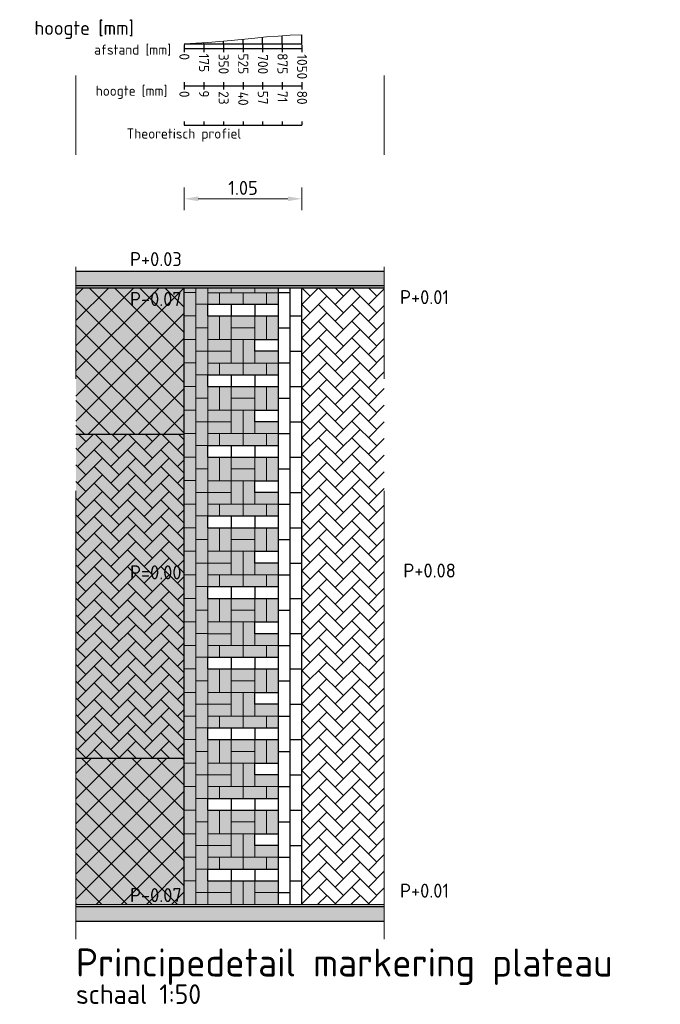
# Model space of a CAD drawing. Header units: metres. Extents: x 132493 to 134960, y 502695 to 503907.
# Tile 114 of 144: x 134082.31 to 134088.02, y 503092.64 to 503101.42. Entities that reach past the tile are written whole.
import ezdxf
from ezdxf.enums import TextEntityAlignment as Align

# ---------------------------------------------------------------- set-up
doc = ezdxf.new("R2010")
doc.units = ezdxf.units.M
doc.linetypes.add('XX-AFBREEK', pattern=[7, 4, -1, 1, -1])
doc.layers.get('Defpoints').update_dxf_attribs({"color": 3})
for name, color, linetype, lineweight in [('ARC-30x30x5-tegels', 253, 'Continuous', 18), ('N-WE-GR-BOMENZAND-T35', 7, 'Continuous', 35), ('N-WE-GR-BOMENZAND-T50', 7, 'Continuous', 50), ('N-WE-VH-KANTVERHARDING-G', 2, 'Continuous', 18), ('N-WE-VH-VERHARDING-GD', 2, 'Continuous', 25), ('N-WE-VH-VERHARDING_BETONSTRAATSTEEN-A', 252, 'Continuous', 18), ('N-WE-VH-VERHARDING_BETONSTRAATSTEEN_KEPER-AD', 252, 'Continuous', 18), ('N01-WE-VH-VERHARDING_BETONSTRAATSTEEN_ELLEBOOG-A', 252, 'Continuous', 18), ('X-XX-AL-AFBREEKLIJN-G', 7, 'XX-AFBREEK', 18), ('X-XX-AL-HOOGTELABEL-T25', 7, 'Continuous', 25), ('X-XX-AL-M-ASFALT', 252, 'Continuous', 18), ('X-XX-AL-PROFIELBALK-M-50', 7, 'Continuous', 18), ('X-XX-AL-T25', 7, 'Continuous', 25), ('X-XX-AL-TEKST-T25-500', 7, 'Continuous', 25), ('X-XX-AL-VO_VERHARDING-A', 254, 'Continuous', 18), ('X-XX-AL-VO_VERHARDING_RIJBAAN_01-AD', 11, 'Continuous', 18)]:
    doc.layers.add(name, color=color, linetype=linetype, lineweight=lineweight)
doc.layers.add('dp nw tabellijn 009', color=8, linetype='Continuous')
doc.styles.add('NLCS-ISO-M50-T18', font='NLCS-ISO.ttf', dxfattribs={"height": 0.09000000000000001})
doc.styles.add('NLCS-ISO-M50-T25', font='NLCS-ISO.ttf', dxfattribs={"height": 0.125})
doc.styles.add('NLCS-ISO-M50-T35', font='NLCS-ISO.ttf', dxfattribs={"height": 0.175})
doc.styles.add('NLCS-ISO-M50-T50', font='NLCS-ISO.ttf', dxfattribs={"height": 0.25})
doc.dimstyles.new('NLCS-M50-T25-PIJL_L2_H1', dxfattribs={"dimscale": 0.05, "dimtxt": 2.5, "dimasz": 2.5, "dimexe": 2, "dimexo": 2, "dimgap": 0.7, "dimtad": 1, "dimzin": 0, "dimdsep": 46, "dimtxsty": 'NLCS-ISO-M50-T25', "dimcen": 2.5, "dimdle": 2, "dimclrd": 256, "dimclre": 256, "dimclrt": 256, "dimadec": 1, "dimazin": 0, "dimtfac": 1, "dimtofl": 0, "dimtmove": 1, "dimatfit": 0, "dimfxl": 2, "dimfxlon": 1, "dimtfillclr": 256, "dimtolj": 1, "dimtzin": 0, "dimlwd": -1, "dimlwe": -1, "dimarcsym": 0})
pattern_1 = [(44.9999999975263, (133832.4683035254, 503218.6037661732), (-0.1122532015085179, 0.1122532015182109), []), (134.9999999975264, (133832.4683035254, 503218.6037661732), (-0.1122532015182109, -0.1122532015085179), [])]

# ---------------------------------------------------------------- blocks, each defined once
blk = doc.blocks.new('*D230')
at = {"layer": 'Defpoints', "color": 0, "transparency": 16777216}
for p in [(134083.7771941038, 503099.8230360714), (134083.7771935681, 503099.0282741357), (134084.827193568, 503099.0282741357)]:
    blk.add_point(p, dxfattribs=at)
at = {"layer": 'X-XX-AL-PROFIELBALK-M-50', "transparency": 16777216}
for p, q in [((134083.7771940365, 503099.7230360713), (134083.7771941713, 503099.9230360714)), ((134084.8271940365, 503099.7230353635), (134084.8271941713, 503099.9230353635)), ((134084.7021941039, 503099.8230354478), (134083.9021941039, 503099.8230359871))]:
    blk.add_line(p, q, dxfattribs=at)
for points in [[(134083.902194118, 503099.8438693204), (134083.9021940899, 503099.8022026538), (134083.7771941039, 503099.8230360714)], [(134084.7021941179, 503099.8438687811), (134084.7021940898, 503099.8022021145), (134084.8271941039, 503099.8230353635)]]:
    blk.add_solid(points, dxfattribs=at)
at = {"layer": 'X-XX-AL-PROFIELBALK-M-50', "transparency": 16777216, "insert": (134084.3021941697, 503099.9205357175), "char_height": 0.125, "attachment_point": 5, "rotation": 359.9999613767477, "style": 'NLCS-ISO-M50-T25'}
blk.add_mtext('\\A1;1.05', dxfattribs=at)

msp = doc.modelspace()

# ---------------------------------------------------------------- hatches: boundary and pattern name
at = {"layer": 'ARC-30x30x5-tegels', "transparency": 33554559}
h = msp.add_hatch(color=256, dxfattribs=at)
h.dxf.hatch_style = 1
h.paths.add_polyline_path([(134083.9871935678, 503093.5282750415), (134083.9871935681, 503099.0282590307), (134083.777193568, 503099.0282741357), (134083.7771935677, 503093.5282570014)])
h = msp.add_hatch(color=256, dxfattribs=at)
h.dxf.hatch_style = 1
h.paths.add_polyline_path([(134084.6171935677, 503098.8829173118), (134084.617193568, 503099.0282137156), (134083.9871935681, 503099.0282741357), (134083.9871935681, 503098.8832750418)])
h = msp.add_hatch(color=256, dxfattribs=at)
h.dxf.hatch_style = 1
h.paths.add_polyline_path([(134084.617193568, 503098.2529620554), (134084.617193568, 503098.4629620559), (134084.4071934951, 503098.4629396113), (134084.4071934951, 503098.5679619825), (134084.617193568, 503098.5679619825), (134084.617193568, 503098.7779619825), (134083.9892366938, 503098.7779619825), (134083.9871935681, 503098.2529171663)])
h = msp.add_hatch(color=256, dxfattribs=at)
h.dxf.hatch_style = 1
h.paths.add_polyline_path([(134084.6171935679, 503097.623006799), (134084.6171935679, 503097.8330067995), (134084.4071934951, 503097.8329843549), (134084.4071934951, 503097.9380067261), (134084.6171935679, 503097.9380067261), (134084.617193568, 503098.1480067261), (134083.9892366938, 503098.1480067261), (134083.987193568, 503097.6229619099)])
h = msp.add_hatch(color=256, dxfattribs=at)
h.dxf.hatch_style = 1
h.paths.add_polyline_path([(134084.6171935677, 503096.9930515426), (134084.6171935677, 503097.2030515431), (134084.4071934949, 503097.2030290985), (134084.4071934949, 503097.3080514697), (134084.6171935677, 503097.3080514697), (134084.6171935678, 503097.5180514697), (134083.9892366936, 503097.5180514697), (134083.9871935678, 503096.9930066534)])
h = msp.add_hatch(color=256, dxfattribs=at)
h.dxf.hatch_style = 1
h.paths.add_polyline_path([(134084.617193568, 503096.3630962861), (134084.617193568, 503096.5730962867), (134084.4071934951, 503096.5730738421), (134084.4071934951, 503096.6780962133), (134084.617193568, 503096.6780962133), (134084.617193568, 503096.8880962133), (134083.9892366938, 503096.8880962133), (134083.987193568, 503096.363051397)])
h = msp.add_hatch(color=256, dxfattribs=at)
h.dxf.hatch_style = 1
h.paths.add_polyline_path([(134084.6171935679, 503095.7331410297), (134084.6171935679, 503095.9431410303), (134084.407193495, 503095.9431185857), (134084.407193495, 503096.0481409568), (134084.6171935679, 503096.0481409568), (134084.6171935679, 503096.2581409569), (134083.9892366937, 503096.2581409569), (134083.987193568, 503095.7330961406)])
h = msp.add_hatch(color=256, dxfattribs=at)
h.dxf.hatch_style = 1
h.paths.add_polyline_path([(134084.6171935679, 503095.1031857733), (134084.6171935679, 503095.3131857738), (134084.407193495, 503095.3131633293), (134084.407193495, 503095.4181857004), (134084.6171935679, 503095.4181857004), (134084.6171935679, 503095.6281857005), (134083.9892366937, 503095.6281857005), (134083.9871935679, 503095.1031408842)])
h = msp.add_hatch(color=256, dxfattribs=at)
h.dxf.hatch_style = 1
h.paths.add_polyline_path([(134084.6171935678, 503094.4732305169), (134084.6171935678, 503094.6832305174), (134084.4071934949, 503094.6832080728), (134084.4071934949, 503094.788230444), (134084.6171935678, 503094.788230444), (134084.6171935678, 503094.998230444), (134083.9892366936, 503094.998230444), (134083.9871935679, 503094.4731856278)])
h = msp.add_hatch(color=256, dxfattribs=at)
h.dxf.hatch_style = 1
h.paths.add_polyline_path([(134084.6171935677, 503093.8432752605), (134084.6171935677, 503094.053275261), (134084.4071934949, 503094.0532528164), (134084.4071934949, 503094.1582751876), (134084.6171935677, 503094.1582751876), (134084.6171935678, 503094.3682751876), (134083.9892366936, 503094.3682751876), (134083.9871935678, 503093.8432303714)])
h = msp.add_hatch(color=256, dxfattribs=at)
h.dxf.hatch_style = 1
h.paths.add_polyline_path([(134084.6171935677, 503093.5283199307), (134084.6171935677, 503093.7383199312), (134083.9871936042, 503093.7382750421), (134083.9871935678, 503093.5282750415)])
at = {"layer": 'N-WE-VH-VERHARDING_BETONSTRAATSTEEN_KEPER-AD', "transparency": 33554597}
h = msp.add_hatch(dxfattribs=at)
h.set_pattern_fill('AVH-BSS_KEIFORMAAT_KEPER-SO', color=256, angle=-315, pattern_type=2)
h.set_pattern_definition([(44.9999999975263, (133832.4683035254, 503218.6037661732), (6.411052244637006e-12, 0.148492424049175), [0.315, -0.105]), (314.9999999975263, (133832.3198111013, 503218.7522585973), (6.411080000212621e-12, 0.148492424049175), [0.315, -0.105])])
h.paths.add_polyline_path([(134082.8120692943, 503097.7233435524), (134082.8121795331, 503094.833191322), (134083.777100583, 503094.8332600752), (134083.7770963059, 503097.7232741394)])
at = {"layer": 'N01-WE-VH-VERHARDING_BETONSTRAATSTEEN_ELLEBOOG-A', "transparency": 33554559}
h = msp.add_hatch(dxfattribs=at)
h.set_pattern_fill('AVH-BSS_KEIFORMAAT_KEPER', color=22, angle=-315, pattern_type=2)
h.set_pattern_definition([(44.99999999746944, (134084.827193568, 503099.0281986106), (6.558378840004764e-12, 0.148492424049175), [0.315, -0.105]), (314.9999999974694, (134084.678701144, 503099.1766910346), (6.558406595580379e-12, 0.148492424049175), [0.315, -0.105])])
h.paths.add_polyline_path([(134084.827193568, 503099.0281986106), (134084.8271935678, 503093.5282570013), (134085.5623129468, 503093.5283872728), (134085.5621031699, 503099.0281457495)])
at = {"layer": 'X-XX-AL-M-ASFALT'}
h = msp.add_hatch(dxfattribs=at)
h.set_pattern_fill('ANSI37', color=256, scale=0.05)
h.set_pattern_definition(pattern_1)
h.paths.add_polyline_path([(134082.8120195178, 503099.0283435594), (134083.7770755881, 503099.0284123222), (134083.7770335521, 503097.7234123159), (134082.8120120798, 503097.7233435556)])
h = msp.add_hatch(dxfattribs=at)
h.set_pattern_fill('ANSI37', color=256, scale=0.05)
h.set_pattern_definition(pattern_1)
h.paths.add_polyline_path([(134082.8121795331, 503094.833191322), (134083.7772356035, 503094.8332600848), (134083.7771935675, 503093.5282600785), (134082.8121720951, 503093.5281913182)])
at = {"layer": 'X-XX-AL-VO_VERHARDING-A', "transparency": 33554559}
h = msp.add_hatch(color=256, dxfattribs=at)
h.dxf.hatch_style = 1
h.paths.add_polyline_path([(134085.5621031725, 503099.0281091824), (134085.5620924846, 503099.1781091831), (134082.8120166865, 503099.1782389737), (134082.8120166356, 503099.028238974)])
h = msp.add_hatch(color=256, dxfattribs=at)
h.dxf.hatch_style = 1
h.paths.add_polyline_path([(134085.562505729, 503093.3784025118), (134085.5624950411, 503093.5284025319), (134082.8122244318, 503093.5282733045), (134082.8121254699, 503093.3783741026)])
at = {"layer": 'X-XX-AL-VO_VERHARDING_RIJBAAN_01-AD', "transparency": 33554559}
h = msp.add_hatch(color=256, dxfattribs=at)
h.dxf.hatch_style = 1
h.paths.add_polyline_path([(134082.8120195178, 503099.0283435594), (134083.7771935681, 503099.028274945), (134083.7771935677, 503093.5282570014), (134082.8122293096, 503093.5281913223)])

# ---------------------------------------------------------------- linework, layer by layer
at = {"layer": 'dp nw tabellijn 009'}
for p, q in [((134084.3021935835, 503101.2062083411), (134084.3021935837, 503101.2462083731)), ((134084.4771935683, 503101.2062083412), (134084.4771935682, 503101.26355935)), ((134084.6521935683, 503101.2062083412), (134084.6521935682, 503101.2772898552)), ((134084.8271935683, 503101.2062083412), (134084.8271935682, 503101.2862084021)), ((134084.8271935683, 503101.2062083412), (134084.8271935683, 503101.2582084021)), ((134083.7771935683, 503101.2062083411), (134084.8271935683, 503101.2062083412)), ((134083.7771935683, 503101.197501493), (134083.7771935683, 503101.130998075)), ((134083.7771935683, 503101.164249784), (134084.8271935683, 503101.1642497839)), ((134083.9521935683, 503101.2062083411), (134083.9521935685, 503101.2151269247)), ((134083.9521935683, 503101.197501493), (134083.9521935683, 503101.130998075)), ((134084.1271935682, 503101.2062083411), (134084.1271935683, 503101.2288574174)), ((134084.1271935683, 503101.197501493), (134084.1271935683, 503101.130998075)), ((134084.3021935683, 503101.197501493), (134084.3021935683, 503101.130998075)), ((134084.4771935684, 503101.197501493), (134084.4771935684, 503101.130998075)), ((134084.6521935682, 503101.197501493), (134084.6521935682, 503101.130998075)), ((134084.8271935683, 503101.197501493), (134084.8271935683, 503101.130998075)), ((134083.777193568, 503100.8633459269), (134083.777193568, 503100.7968425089)), ((134083.7771935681, 503100.830094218), (134084.8271935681, 503100.830094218)), ((134083.9521935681, 503100.8633459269), (134083.9521935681, 503100.7968425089)), ((134084.127193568, 503100.8633459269), (134084.1271935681, 503100.7968425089)), ((134084.3021935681, 503100.8633459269), (134084.3021935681, 503100.7968425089)), ((134084.477193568, 503100.8633459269), (134084.477193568, 503100.7968425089)), ((134084.652193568, 503100.8633459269), (134084.652193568, 503100.7968425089)), ((134084.8271935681, 503100.8633459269), (134084.8271935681, 503100.7968425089)), ((134083.777193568, 503100.5138399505), (134083.777193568, 503100.4805882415)), ((134083.777193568, 503100.4805882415), (134084.8271935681, 503100.4805882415)), ((134083.9521935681, 503100.5138399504), (134083.952193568, 503100.4805882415)), ((134084.127193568, 503100.5138399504), (134084.1271935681, 503100.4805882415)), ((134084.3021935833, 503100.5138399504), (134084.3021935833, 503100.4805882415)), ((134084.4771935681, 503100.5138399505), (134084.477193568, 503100.4805882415)), ((134084.652193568, 503100.5138399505), (134084.652193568, 503100.4805882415)), ((134084.827193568, 503100.5138399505), (134084.827193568, 503100.4805882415))]:
    msp.add_line(p, q, dxfattribs=at)
at = {"layer": 'N-WE-VH-KANTVERHARDING-G', "flags": 128}
msp.add_lwpolyline([(134083.7771935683, 503101.2062083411), (134083.8823030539, 503101.2106033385), (134083.9873395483, 503101.2174017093), (134084.0923395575, 503101.2254017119), (134084.1972665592, 503101.2358050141), (134084.4071205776, 503101.2566117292), (134084.5120475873, 503101.2670150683), (134084.6170475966, 503101.275015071), (134084.7220840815, 503101.2818134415), (134084.8271935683, 503101.2862084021)], dxfattribs=at)
at = {"layer": 'N-WE-VH-VERHARDING-GD', "flags": 128}
for points in [[(134082.8120118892, 503099.1783435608), (134085.562092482, 503099.1781457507)], [(134082.8120209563, 503099.0483435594), (134085.5621046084, 503099.0481457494)], [(134082.8120195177, 503099.0283435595), (134085.5621031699, 503099.0281457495)], [(134083.7771935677, 503093.5282570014), (134083.777193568, 503099.0282741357)], [(134084.6171935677, 503093.5282570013), (134084.617193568, 503099.0282741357)], [(134084.617193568, 503098.9882570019), (134084.722193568, 503098.9882570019)], [(134084.7221935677, 503093.5282570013), (134084.722193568, 503099.0282741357)], [(134084.8271935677, 503093.5282570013), (134084.827193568, 503099.0282741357)], [(134083.9871936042, 503098.7779170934), (134083.9871935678, 503098.8829170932), (134084.6171935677, 503098.8829173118)], [(134084.1971935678, 503098.882917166), (134084.1972010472, 503098.7779469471)], [(134084.4071935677, 503098.8829172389), (134084.4072010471, 503098.77794702)], [(134083.9871936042, 503098.7779170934), (134084.6171935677, 503098.7779619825)], [(134084.722193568, 503098.7782570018), (134084.827193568, 503098.7782570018)], [(134084.617193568, 503098.6732570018), (134084.722193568, 503098.6732570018)], [(134084.6171934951, 503098.4629620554), (134084.4071934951, 503098.4629619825), (134084.4071934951, 503098.5679619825), (134084.617193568, 503098.5679619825)], [(134084.722193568, 503098.4632570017), (134084.827193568, 503098.4632570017)], [(134084.617193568, 503098.3582570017), (134084.722193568, 503098.3582570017)], [(134083.9871936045, 503098.147961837), (134083.9871935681, 503098.2529618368), (134084.617193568, 503098.2529620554)], [(134084.197193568, 503098.2529619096), (134084.1972010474, 503098.1479916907)], [(134084.407193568, 503098.2529619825), (134084.4072010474, 503098.1479917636)], [(134083.9871936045, 503098.147961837), (134084.617193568, 503098.1480067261)], [(134084.722193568, 503098.1482570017), (134084.827193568, 503098.1482570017)], [(134084.6171935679, 503098.0432570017), (134084.722193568, 503098.0432570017)], [(134084.6171934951, 503097.833006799), (134084.4071934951, 503097.8330067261), (134084.4071934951, 503097.9380067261), (134084.6171935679, 503097.9380067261)], [(134084.7221935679, 503097.8332570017), (134084.8271935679, 503097.8332570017)], [(134084.6171935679, 503097.7282570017), (134084.7221935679, 503097.7282570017)], [(134082.8119256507, 503097.7233435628), (134083.7770963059, 503097.7232741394)], [(134083.9871936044, 503097.5180065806), (134083.987193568, 503097.6230065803), (134084.6171935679, 503097.623006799)], [(134084.197193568, 503097.6230066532), (134084.1972010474, 503097.5180364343)], [(134084.407193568, 503097.6230067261), (134084.4072010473, 503097.5180365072)], [(134083.9871936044, 503097.5180065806), (134084.6171935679, 503097.5180514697)], [(134084.7221935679, 503097.5182570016), (134084.8271935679, 503097.5182570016)], [(134084.6171935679, 503097.4132570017), (134084.7221935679, 503097.4132570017)], [(134084.6171934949, 503097.2030515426), (134084.4071934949, 503097.2030514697), (134084.4071934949, 503097.3080514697), (134084.6171935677, 503097.3080514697)], [(134084.7221935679, 503097.2032570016), (134084.8271935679, 503097.2032570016)], [(134084.6171935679, 503097.0982570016), (134084.7221935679, 503097.0982570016)], [(134083.9871936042, 503096.8880513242), (134083.9871935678, 503096.9930513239), (134084.6171935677, 503096.9930515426)], [(134084.1971935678, 503096.9930513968), (134084.1972010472, 503096.8880811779)], [(134084.4071935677, 503096.9930514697), (134084.4072010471, 503096.8880812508)], [(134083.9871936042, 503096.8880513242), (134084.6171935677, 503096.8880962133)], [(134084.7221935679, 503096.8882570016), (134084.8271935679, 503096.8882570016)], [(134084.6171935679, 503096.7832570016), (134084.7221935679, 503096.7832570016)], [(134084.6171934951, 503096.5730962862), (134084.4071934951, 503096.5730962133), (134084.4071934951, 503096.6780962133), (134084.617193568, 503096.6780962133)], [(134084.7221935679, 503096.5732570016), (134084.8271935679, 503096.5732570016)], [(134084.6171935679, 503096.4682570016), (134084.7221935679, 503096.4682570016)], [(134083.9871936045, 503096.2580960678), (134083.987193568, 503096.3630960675), (134084.617193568, 503096.3630962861)], [(134084.197193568, 503096.3630961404), (134084.1972010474, 503096.2581259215)], [(134084.407193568, 503096.3630962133), (134084.4072010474, 503096.2581259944)], [(134083.9871936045, 503096.2580960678), (134084.6171935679, 503096.2581409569)], [(134084.7221935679, 503096.2582570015), (134084.8271935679, 503096.2582570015)], [(134084.6171935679, 503096.1532570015), (134084.7221935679, 503096.1532570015)], [(134084.617193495, 503095.9431410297), (134084.407193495, 503095.9431409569), (134084.407193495, 503096.0481409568), (134084.6171935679, 503096.0481409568)], [(134084.7221935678, 503095.9432570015), (134084.8271935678, 503095.9432570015)], [(134084.6171935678, 503095.8382570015), (134084.7221935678, 503095.8382570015)], [(134083.9871936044, 503095.6281408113), (134083.987193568, 503095.7331408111), (134084.6171935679, 503095.7331410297)], [(134084.1971935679, 503095.733140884), (134084.1972010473, 503095.6281706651)], [(134084.4071935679, 503095.7331409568), (134084.4072010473, 503095.6281707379)], [(134083.9871936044, 503095.6281408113), (134084.6171935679, 503095.6281857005)], [(134084.7221935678, 503095.6282570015), (134084.8271935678, 503095.6282570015)], [(134084.6171935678, 503095.5232570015), (134084.7221935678, 503095.5232570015)], [(134084.617193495, 503095.3131857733), (134084.407193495, 503095.3131857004), (134084.407193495, 503095.4181857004), (134084.6171935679, 503095.4181857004)], [(134084.7221935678, 503095.3132570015), (134084.8271935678, 503095.3132570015)], [(134084.6171935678, 503095.2082570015), (134084.7221935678, 503095.2082570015)], [(134083.9871936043, 503094.9981855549), (134083.9871935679, 503095.1031855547), (134084.6171935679, 503095.1031857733)], [(134084.1971935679, 503095.1031856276), (134084.1972010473, 503094.9982154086)], [(134084.4071935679, 503095.1031857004), (134084.4072010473, 503094.9982154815)], [(134083.9871936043, 503094.9981855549), (134084.6171935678, 503094.998230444)], [(134084.7221935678, 503094.9982570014), (134084.8271935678, 503094.9982570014)], [(134082.8120791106, 503094.8331913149), (134083.7772356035, 503094.8332600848)], [(134084.6171935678, 503094.8932570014), (134084.7221935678, 503094.8932570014)], [(134084.6171934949, 503094.6832305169), (134084.4071934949, 503094.683230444), (134084.4071934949, 503094.788230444), (134084.6171935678, 503094.788230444)], [(134084.7221935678, 503094.6832570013), (134084.8271935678, 503094.6832570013)], [(134084.6171935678, 503094.5782570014), (134084.7221935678, 503094.5782570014)], [(134083.9871936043, 503094.3682302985), (134083.9871935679, 503094.4732302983), (134084.6171935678, 503094.4732305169)], [(134084.1971935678, 503094.4732303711), (134084.1972010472, 503094.3682601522)], [(134084.4071935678, 503094.473230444), (134084.4072010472, 503094.3682602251)], [(134083.9871936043, 503094.3682302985), (134084.6171935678, 503094.3682751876)], [(134084.7221935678, 503094.3682570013), (134084.8271935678, 503094.3682570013)], [(134084.6171935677, 503094.2632570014), (134084.7221935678, 503094.2632570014)], [(134084.6171934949, 503094.0532752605), (134084.4071934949, 503094.0532751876), (134084.4071934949, 503094.1582751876), (134084.6171935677, 503094.1582751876)], [(134084.7221935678, 503094.0532570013), (134084.8271935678, 503094.0532570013)], [(134084.6171935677, 503093.9482570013), (134084.7221935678, 503093.9482570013)], [(134083.9871936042, 503093.7382750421), (134083.9871935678, 503093.8432750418), (134084.6171935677, 503093.8432752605)], [(134084.1971935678, 503093.8432751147), (134084.1972010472, 503093.7383048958)], [(134084.4071935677, 503093.8432751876), (134084.4072010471, 503093.7383049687)], [(134083.9871936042, 503093.7382750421), (134084.6171935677, 503093.7383199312)], [(134084.7221935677, 503093.7382570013), (134084.8271935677, 503093.7382570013)], [(134084.6171935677, 503093.6332570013), (134084.7221935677, 503093.6332570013)], [(134082.8121720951, 503093.5281913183), (134085.5624950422, 503093.5283872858)], [(134082.8121720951, 503093.5081913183), (134085.5624964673, 503093.5083872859)], [(134082.8121797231, 503093.3782075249), (134085.5625057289, 503093.3784034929)]]:
    msp.add_lwpolyline(points, dxfattribs=at)
at = {"layer": 'N-WE-VH-VERHARDING_BETONSTRAATSTEEN-A', "lineweight": 18, "transparency": 33554687, "flags": 128}
for points in [[(134083.777193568, 503098.9882600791), (134083.882193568, 503098.9882675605)], [(134083.8821935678, 503093.5282570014), (134083.882193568, 503099.0282741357)], [(134083.9871935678, 503093.5282570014), (134083.9871935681, 503099.0282741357)], [(134084.617193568, 503098.9845962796), (134083.9871935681, 503098.9845962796)], [(134084.0921935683, 503098.8829337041), (134084.0921935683, 503098.9879173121)], [(134084.1971926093, 503099.0282439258), (134084.1971926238, 503098.9862645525)], [(134084.3021916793, 503098.9879163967), (134084.3021917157, 503098.8829254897)], [(134084.4071907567, 503099.0282288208), (134084.4071907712, 503098.9862563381)], [(134084.5121898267, 503098.9879081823), (134084.5121898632, 503098.8829172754)], [(134083.882193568, 503098.8832675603), (134083.9871933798, 503098.8832750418)], [(134083.777193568, 503098.778260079), (134083.882193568, 503098.7782675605)], [(134084.617193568, 503098.7779619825), (134083.9892366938, 503098.7779619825)], [(134084.093212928, 503098.5679619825), (134084.093212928, 503098.7779619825)], [(134084.19718609, 503098.3579620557), (134084.1971561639, 503098.7779619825)], [(134084.4071934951, 503098.5712738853), (134084.4071934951, 503098.7779619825)], [(134084.5121935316, 503098.5679619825), (134084.5121935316, 503098.7779619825)], [(134083.882193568, 503098.6732675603), (134083.9871933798, 503098.6732750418)], [(134084.4071934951, 503098.6729619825), (134084.1971636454, 503098.6729619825)], [(134083.777193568, 503098.5682600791), (134083.882193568, 503098.5682675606)], [(134084.4071934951, 503098.5679619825), (134083.9871935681, 503098.5679619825)], [(134084.3022010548, 503098.2529396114), (134084.3021786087, 503098.5679619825)], [(134083.882193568, 503098.4632675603), (134083.9871933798, 503098.4632750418)], [(134084.1971786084, 503098.4629619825), (134083.9871935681, 503098.4629619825)], [(134084.407186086, 503098.3579620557), (134084.4071786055, 503098.4629470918)], [(134083.777193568, 503098.3582600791), (134083.882193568, 503098.3582675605)], [(134083.9871935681, 503098.3579620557), (134084.617193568, 503098.3579620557)], [(134084.0921935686, 503098.2529784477), (134084.0921935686, 503098.3579620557)], [(134084.512189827, 503098.3579529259), (134084.5121898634, 503098.2529620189)], [(134083.882193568, 503098.2532675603), (134083.9871933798, 503098.2532750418)], [(134083.777193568, 503098.148260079), (134083.882193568, 503098.1482675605)], [(134084.617193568, 503098.1480067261), (134083.9892366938, 503098.1480067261)], [(134084.0932129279, 503097.9380067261), (134084.0932129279, 503098.1480067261)], [(134084.1971860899, 503097.7280067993), (134084.1971561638, 503098.1480067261)], [(134084.4071934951, 503097.9413186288), (134084.4071934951, 503098.1480067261)], [(134084.5121935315, 503097.9380067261), (134084.5121935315, 503098.1480067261)], [(134083.882193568, 503098.0432675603), (134083.9871933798, 503098.0432750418)], [(134084.4071934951, 503098.0430067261), (134084.1971636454, 503098.0430067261)], [(134083.777193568, 503097.9382600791), (134083.882193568, 503097.9382675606)], [(134084.4071934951, 503097.9380067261), (134083.987193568, 503097.9380067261)], [(134084.3022010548, 503097.622984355), (134084.3021786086, 503097.9380067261)], [(134083.882193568, 503097.8332675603), (134083.9871933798, 503097.8332750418)], [(134084.1971786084, 503097.8330067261), (134083.987193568, 503097.8330067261)], [(134084.4071860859, 503097.7280067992), (134084.4071786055, 503097.8329918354)], [(134083.7771935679, 503097.728260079), (134083.882193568, 503097.7282675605)], [(134083.987193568, 503097.7280067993), (134084.6171935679, 503097.7280067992)], [(134084.0921935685, 503097.6230231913), (134084.0921935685, 503097.7280067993)], [(134084.5121898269, 503097.7279976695), (134084.5121898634, 503097.6230067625)], [(134083.882193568, 503097.6232675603), (134083.9871933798, 503097.6232750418)], [(134083.7771935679, 503097.5182600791), (134083.882193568, 503097.5182675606)], [(134084.6171935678, 503097.5180514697), (134083.9892366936, 503097.5180514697)], [(134084.0932129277, 503097.3080514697), (134084.0932129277, 503097.5180514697)], [(134084.1971860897, 503097.0980515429), (134084.1971561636, 503097.5180514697)], [(134084.4071934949, 503097.3113633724), (134084.4071934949, 503097.5180514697)], [(134084.5121935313, 503097.3080514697), (134084.5121935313, 503097.5180514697)], [(134083.882193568, 503097.4132675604), (134083.9871933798, 503097.4132750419)], [(134084.4071934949, 503097.4130514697), (134084.1971636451, 503097.4130514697)], [(134083.7771935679, 503097.3082600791), (134083.8821935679, 503097.3082675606)], [(134084.4071934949, 503097.3080514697), (134083.9871935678, 503097.3080514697)], [(134084.3022010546, 503096.9930290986), (134084.3021786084, 503097.3080514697)], [(134083.8821935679, 503097.2032675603), (134083.9871933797, 503097.2032750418)], [(134084.1971786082, 503097.2030514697), (134083.9871935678, 503097.2030514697)], [(134084.4071860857, 503097.0980515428), (134084.4071786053, 503097.203036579)], [(134083.7771935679, 503097.098260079), (134083.8821935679, 503097.0982675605)], [(134083.9871935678, 503097.0980515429), (134084.6171935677, 503097.0980515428)], [(134084.0921935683, 503096.9930679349), (134084.0921935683, 503097.0980515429)], [(134084.5121898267, 503097.0980424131), (134084.5121898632, 503096.9930515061)], [(134083.8821935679, 503096.9932675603), (134083.9871933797, 503096.9932750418)], [(134083.7771935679, 503096.8882600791), (134083.8821935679, 503096.8882675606)], [(134084.617193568, 503096.8880962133), (134083.9892366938, 503096.8880962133)], [(134084.0932129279, 503096.6780962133), (134084.0932129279, 503096.8880962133)], [(134084.1971860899, 503096.4680962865), (134084.1971561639, 503096.8880962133)], [(134084.4071934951, 503096.681408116), (134084.4071934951, 503096.8880962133)], [(134084.5121935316, 503096.6780962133), (134084.5121935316, 503096.8880962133)], [(134083.8821935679, 503096.7832675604), (134083.9871933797, 503096.7832750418)], [(134084.4071934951, 503096.7830962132), (134084.1971636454, 503096.7830962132)], [(134083.7771935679, 503096.6782600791), (134083.8821935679, 503096.6782675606)], [(134084.4071934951, 503096.6780962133), (134083.987193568, 503096.6780962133)], [(134084.3022010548, 503096.3630738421), (134084.3021786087, 503096.6780962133)], [(134083.8821935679, 503096.5732675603), (134083.9871933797, 503096.5732750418)], [(134084.1971786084, 503096.5730962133), (134083.987193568, 503096.5730962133)], [(134084.4071860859, 503096.4680962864), (134084.4071786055, 503096.5730813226)], [(134083.7771935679, 503096.468260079), (134083.8821935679, 503096.4682675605)], [(134083.987193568, 503096.4680962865), (134084.617193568, 503096.4680962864)], [(134084.0921935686, 503096.3631126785), (134084.0921935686, 503096.4680962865)], [(134084.512189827, 503096.4680871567), (134084.5121898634, 503096.3630962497)], [(134083.8821935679, 503096.3632675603), (134083.9871933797, 503096.3632750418)], [(134083.7771935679, 503096.2582600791), (134083.8821935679, 503096.2582675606)], [(134084.6171935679, 503096.2581409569), (134083.9892366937, 503096.2581409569)], [(134084.0932129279, 503096.0481409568), (134084.0932129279, 503096.2581409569)], [(134084.1971860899, 503095.83814103), (134084.1971561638, 503096.2581409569)], [(134084.407193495, 503096.0514528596), (134084.407193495, 503096.2581409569)], [(134084.5121935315, 503096.0481409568), (134084.5121935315, 503096.2581409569)], [(134083.8821935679, 503096.1532675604), (134083.9871933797, 503096.1532750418)], [(134084.407193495, 503096.1531409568), (134084.1971636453, 503096.1531409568)], [(134083.7771935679, 503096.0482600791), (134083.8821935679, 503096.0482675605)], [(134084.407193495, 503096.0481409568), (134083.987193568, 503096.0481409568)], [(134084.3022010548, 503095.7331185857), (134084.3021786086, 503096.0481409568)], [(134083.8821935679, 503095.9432675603), (134083.9871933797, 503095.9432750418)], [(134084.1971786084, 503095.9431409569), (134083.987193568, 503095.9431409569)], [(134084.4071860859, 503095.83814103), (134084.4071786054, 503095.9431260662)], [(134083.7771935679, 503095.838260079), (134083.8821935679, 503095.8382675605)], [(134083.987193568, 503095.83814103), (134084.6171935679, 503095.83814103)], [(134084.0921935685, 503095.733157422), (134084.0921935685, 503095.83814103)], [(134084.5121898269, 503095.8381319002), (134084.5121898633, 503095.7331409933)], [(134083.8821935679, 503095.7332675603), (134083.9871933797, 503095.7332750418)], [(134083.7771935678, 503095.6282600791), (134083.8821935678, 503095.6282675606)], [(134084.6171935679, 503095.6281857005), (134083.9892366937, 503095.6281857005)], [(134084.0932129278, 503095.4181857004), (134084.0932129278, 503095.6281857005)], [(134084.1971860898, 503095.2081857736), (134084.1971561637, 503095.6281857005)], [(134084.407193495, 503095.4214976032), (134084.407193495, 503095.6281857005)], [(134084.5121935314, 503095.4181857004), (134084.5121935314, 503095.6281857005)], [(134083.8821935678, 503095.5232675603), (134083.9871933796, 503095.5232750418)], [(134084.407193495, 503095.5231857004), (134084.1971636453, 503095.5231857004)], [(134083.7771935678, 503095.4182600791), (134083.8821935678, 503095.4182675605)], [(134084.407193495, 503095.4181857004), (134083.9871935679, 503095.4181857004)], [(134084.3022010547, 503095.1031633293), (134084.3021786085, 503095.4181857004)], [(134083.8821935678, 503095.3132675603), (134083.9871933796, 503095.3132750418)], [(134084.1971786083, 503095.3131857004), (134083.9871935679, 503095.3131857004)], [(134084.4071860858, 503095.2081857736), (134084.4071786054, 503095.3131708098)], [(134083.7771935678, 503095.208260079), (134083.8821935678, 503095.2082675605)], [(134083.9871935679, 503095.2081857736), (134084.6171935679, 503095.2081857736)], [(134084.0921935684, 503095.1032021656), (134084.0921935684, 503095.2081857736)], [(134084.5121898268, 503095.2081766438), (134084.5121898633, 503095.1031857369)], [(134083.8821935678, 503095.1032675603), (134083.9871933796, 503095.1032750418)], [(134083.7771935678, 503094.9982600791), (134083.8821935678, 503094.9982675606)], [(134084.6171935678, 503094.998230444), (134083.9892366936, 503094.998230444)], [(134084.0932129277, 503094.788230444), (134084.0932129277, 503094.998230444)], [(134084.1971860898, 503094.5782305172), (134084.1971561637, 503094.998230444)], [(134084.4071934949, 503094.7915423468), (134084.4071934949, 503094.998230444)], [(134084.5121935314, 503094.788230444), (134084.5121935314, 503094.998230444)], [(134083.8821935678, 503094.8932675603), (134083.9871933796, 503094.8932750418)], [(134084.4071934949, 503094.893230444), (134084.1971636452, 503094.893230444)], [(134083.7771935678, 503094.788260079), (134083.8821935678, 503094.7882675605)], [(134084.4071934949, 503094.788230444), (134083.9871935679, 503094.788230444)], [(134084.3022010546, 503094.4732080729), (134084.3021786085, 503094.788230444)], [(134083.8821935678, 503094.6832675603), (134083.9871933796, 503094.6832750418)], [(134084.1971786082, 503094.683230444), (134083.9871935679, 503094.683230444)], [(134084.4071860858, 503094.5782305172), (134084.4071786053, 503094.6832155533)], [(134083.7771935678, 503094.5782600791), (134083.8821935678, 503094.5782675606)], [(134083.9871935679, 503094.5782305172), (134084.6171935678, 503094.5782305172)], [(134084.0921935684, 503094.4732469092), (134084.0921935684, 503094.5782305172)], [(134084.5121898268, 503094.5782213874), (134084.5121898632, 503094.4732304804)], [(134083.8821935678, 503094.4732675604), (134083.9871933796, 503094.4732750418)], [(134083.7771935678, 503094.3682600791), (134083.8821935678, 503094.3682675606)], [(134084.6171935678, 503094.3682751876), (134083.9892366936, 503094.3682751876)], [(134084.0932129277, 503094.1582751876), (134084.0932129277, 503094.3682751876)], [(134084.1971860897, 503093.9482752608), (134084.1971561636, 503094.3682751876)], [(134084.4071934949, 503094.1615870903), (134084.4071934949, 503094.3682751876)], [(134084.5121935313, 503094.1582751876), (134084.5121935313, 503094.3682751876)], [(134083.8821935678, 503094.2632675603), (134083.9871933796, 503094.2632750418)], [(134084.4071934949, 503094.2632751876), (134084.1971636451, 503094.2632751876)], [(134083.7771935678, 503094.158260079), (134083.8821935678, 503094.1582675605)], [(134084.4071934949, 503094.1582751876), (134083.9871935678, 503094.1582751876)], [(134084.3022010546, 503093.8432528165), (134084.3021786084, 503094.1582751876)], [(134083.8821935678, 503094.0532675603), (134083.9871933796, 503094.0532750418)], [(134084.1971786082, 503094.0532751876), (134083.9871935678, 503094.0532751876)], [(134084.4071860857, 503093.9482752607), (134084.4071786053, 503094.0532602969)], [(134083.7771935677, 503093.9482600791), (134083.8821935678, 503093.9482675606)], [(134083.9871935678, 503093.9482752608), (134084.6171935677, 503093.9482752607)], [(134084.0921935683, 503093.8432916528), (134084.0921935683, 503093.9482752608)], [(134084.5121898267, 503093.948266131), (134084.5121898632, 503093.843275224)], [(134083.8821935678, 503093.8432675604), (134083.9871933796, 503093.8432750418)], [(134083.7771935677, 503093.7382600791), (134083.8821935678, 503093.7382675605)], [(134084.1971935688, 503093.5283529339), (134084.1971786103, 503093.7382900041)], [(134084.3022010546, 503093.5282974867), (134084.302186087, 503093.7383604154)], [(134084.4071935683, 503093.5283049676), (134084.4071786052, 503093.7383049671)], [(134083.8821935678, 503093.6332675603), (134083.9871933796, 503093.6332750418)], [(134083.9871933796, 503093.6332750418), (134084.1971860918, 503093.6332900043)], [(134084.4071860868, 503093.6333049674), (134084.6171935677, 503093.6333199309)]]:
    msp.add_lwpolyline(points, dxfattribs=at)
at = {"layer": 'X-XX-AL-AFBREEKLIJN-G', "flags": 128}
for points in [[(134082.8122411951, 503093.2165880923), (134082.8119472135, 503100.9239554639)], [(134085.5623248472, 503093.2163902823), (134085.5620308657, 503100.923757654)]]:
    msp.add_lwpolyline(points, dxfattribs=at)

# ---------------------------------------------------------------- texts
at = {"layer": 'N-WE-GR-BOMENZAND-T35', "style": 'NLCS-ISO-M50-T35'}
msp.add_text('schaal 1:50', height=0.1749999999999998, rotation=359.9958788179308, dxfattribs=at).set_placement((134082.8119598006, 503092.8144805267), align=Align.TOP_LEFT)
at = {"layer": 'N-WE-GR-BOMENZAND-T50', "color": 4, "style": 'NLCS-ISO-M50-T50'}
msp.add_text('Principedetail markering plateau', height=0.2499999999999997, rotation=359.9958788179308, dxfattribs=at).set_placement((134082.8119400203, 503092.8094805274), align=Align.BOTTOM_LEFT)
at = {"layer": 'X-XX-AL-HOOGTELABEL-T25', "style": 'NLCS-ISO-M50-T25'}
for s, p in [('P+0.03', (134083.2938800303, 503099.2223202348)), ('P-0.07', (134083.2938800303, 503098.8664747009)), ('P+0.01', (134085.7026455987, 503098.8829255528)), ('P=0.00', (134083.2938800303, 503096.4275922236)), ('P+0.08', (134085.7323121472, 503096.4437594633, 0.2076992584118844)), ('P+0.01', (134085.7026455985, 503093.587519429)), ('P-0.07', (134083.2939362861, 503093.5480041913))]:
    msp.add_text(s, height=0.125, rotation=359.9999999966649, dxfattribs=at).set_placement(p)
at = {"layer": 'X-XX-AL-T25', "style": 'NLCS-ISO-M50-T25'}
msp.add_text('hoogte [mm]', height=0.125, rotation=359.9999806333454, dxfattribs=at).set_placement((134083.3287833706, 503101.2853076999), align=Align.RIGHT)
at = {"layer": 'X-XX-AL-TEKST-T25-500', "style": 'NLCS-ISO-M50-T18'}
for s, p in [('afstand [mm]', (134083.6602945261, 503101.1091950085)), ('hoogte [mm]', (134083.627406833, 503100.7417877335))]:
    msp.add_text(s, height=0.09000000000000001, rotation=359.9999999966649, dxfattribs=at).set_placement(p, align=Align.RIGHT)
for s, p in [('0', (134083.7792568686, 503101.0610142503)), ('175', (134083.9542568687, 503100.9530142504)), ('350', (134084.1292568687, 503100.9350142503)), ('525', (134084.3042568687, 503100.9350142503)), ('700', (134084.4792568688, 503100.9350142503)), ('875', (134084.6542568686, 503100.9350142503)), ('1050', (134084.8292568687, 503100.8900142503)), ('71', (134084.6542568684, 503100.6818586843)), ('0', (134083.7792568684, 503100.7268586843)), ('9', (134083.9542568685, 503100.7268586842)), ('23', (134084.1292568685, 503100.6638586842)), ('40', (134084.3042568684, 503100.6548586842)), ('57', (134084.4792568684, 503100.6638586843)), ('80', (134084.8292568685, 503100.6638586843))]:
    msp.add_text(s, height=0.09000000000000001, rotation=269.9999999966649, dxfattribs=at).set_placement(p, align=Align.MIDDLE_RIGHT)
msp.add_text('Theoretisch profiel', height=0.09000000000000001, rotation=359.9999999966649, dxfattribs=at).set_placement((134083.2634508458, 503100.3601184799))

# ---------------------------------------------------------------- dimensions: what is measured, and where the dimension line sits
at = {"layer": 'X-XX-AL-PROFIELBALK-M-50'}
dim = msp.add_linear_dim(base=(134083.7771941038, 503099.8230360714), p1=(134084.827193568, 503099.0282741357), p2=(134083.777193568, 503099.0282741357), angle=179.9999613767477, dimstyle='NLCS-M50-T25-PIJL_L2_H1', dxfattribs=at)
dim.commit()
dim.dimension.update_dxf_attribs({"geometry": '*D230', "text_midpoint": (134084.3021941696, 503099.9205357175)})

doc.saveas('drawing.dxf')
